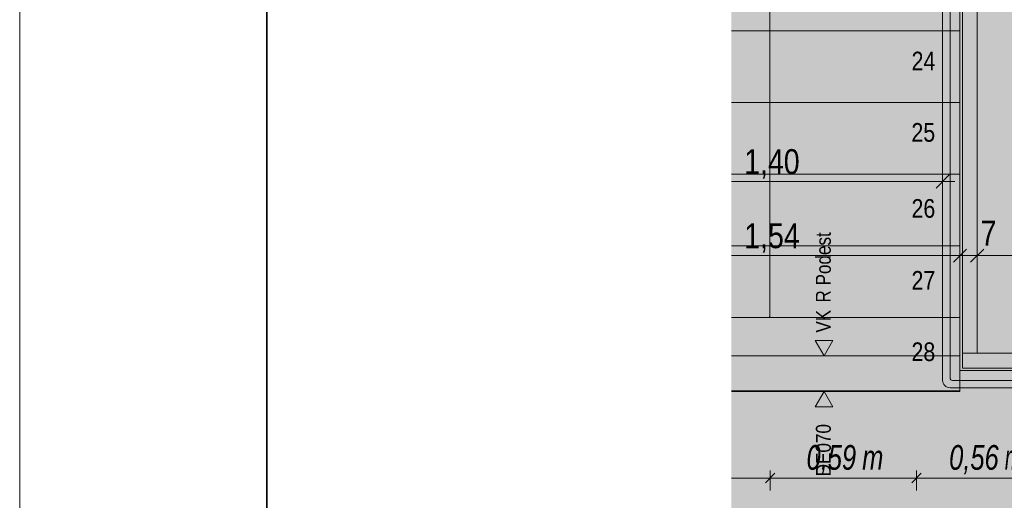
# Model space of a CAD drawing. Extents: x -620 to 3480, y 62 to 1107.
# Tile 68 of 244: x -620 to -540, y 865 to 903. Entities that reach past the tile are written whole.
import ezdxf
from ezdxf.lldxf.tags import DXFTag

# ---------------------------------------------------------------- set-up
doc = ezdxf.new("R2010")
doc.units = 0
doc.layers.get('0').update_dxf_attribs({"lineweight": 35})
for name, color, linetype, lineweight, true_color in [('30 -35 Decken- 2.1 Treppen Innen 2D', 7, 'Continuous', 9, 0x599559), ('70 -76 Bemaßung- 2 Allgemein', 9, 'Continuous', 5, 0x808080), ('E_Aussparung Bemaßung', 5, 'Continuous', 9, 0x0000ff), ('iwb_Layout BA_Markierung', 7, 'Continuous', 9, 0xbadcdc)]:
    doc.layers.add(name, color=color, linetype=linetype, lineweight=lineweight, true_color=true_color)
doc.layers.add('iwb_Plankopf Rahmen', color=7, linetype='Continuous', lineweight=35)
doc.styles.get("Standard").update_dxf_attribs({"font": 'ARIALN.TTF'})
tags = doc.linetypes.add('grob-A06G9GKW8I', pattern=[14, 3, -8, 3]).pattern_tags.tags
tags[8:9] = [DXFTag(74, 4), DXFTag(75, 0), DXFTag(340, '0'), DXFTag(46, 0.0), DXFTag(50, 0.0), DXFTag(44, 0.0), DXFTag(45, 0.0)]
tags[6:7] = [DXFTag(74, 4), DXFTag(75, 0), DXFTag(340, '0'), DXFTag(46, 0.0), DXFTag(50, 0.0), DXFTag(44, 0.0), DXFTag(45, 0.0)]
tags[4:5] = [DXFTag(74, 4), DXFTag(75, 0), DXFTag(340, '0'), DXFTag(46, 0.0), DXFTag(50, 0.0), DXFTag(44, 0.0), DXFTag(45, 0.0)]

# ---------------------------------------------------------------- blocks, each defined once
blk = doc.blocks.new('Polygon-A06G9GKL8I')
at = {"color": 0, "linetype": 'ByBlock', "lineweight": -2, "ltscale": 0.13}
blk.add_solid([(-497.792, 86.106), (-562.014, 85.935), (-497.626, 1071.512), (-562.014, 1071.512)], dxfattribs=at)
blk = doc.blocks.new('Referenz-A06G9GKX8I')
at = {"layer": '30 -35 Decken- 2.1 Treppen Innen 2D', "color": 0}
for p, q in [((-558.913, 965.757), (-558.913, 879.357)), ((-544.913, 874.257), (-544.913, 951.157)), ((-544.313, 950.957), (-544.313, 874.457)), ((-543.313, 876.457), (-543.313, 948.957)), ((-542.113, 948.957), (-542.113, 876.457)), ((-543.513, 908.357), (-543.513, 902.557)), ((-562.014, 902.557), (-543.513, 902.557)), ((-543.513, 902.557), (-543.513, 896.757)), ((-562.014, 896.757), (-543.513, 896.757)), ((-543.513, 896.757), (-543.513, 890.957)), ((-543.513, 890.957), (-562.014, 890.957)), ((-543.513, 890.957), (-543.513, 885.157)), ((-562.014, 885.157), (-543.513, 885.157)), ((-543.513, 885.157), (-543.513, 879.357)), ((-543.513, 879.357), (-562.014, 879.357)), ((-543.513, 879.357), (-543.513, 873.357)), ((-542.113, 876.457), (-543.313, 876.457)), ((-543.313, 876.457), (-528.213, 876.457)), ((-543.313, 875.257), (-543.313, 876.457)), ((-543.513, 875.057), (-543.513, 873.41)), ((-528.013, 875.057), (-543.513, 875.057)), ((-528.213, 875.257), (-543.313, 875.257)), ((-544.113, 874.257), (-527.413, 874.257)), ((-543.513, 873.41), (-562.014, 873.41)), ((-543.513, 873.357), (-562.014, 873.357)), ((-527.213, 873.657), (-544.313, 873.657))]:
    blk.add_line(p, q, dxfattribs=at)
at = {"layer": '30 -35 Decken- 2.1 Treppen Innen 2D', "color": 0, "linetype": 'Continuous', "lineweight": 5, "ltscale": 0.13}
for p, q in [((-558.913, 879.357), (-558.929, 879.421)), ((-558.929, 879.421), (-558.895, 879.42)), ((-558.895, 879.42), (-558.913, 879.357))]:
    blk.add_line(p, q, dxfattribs=at)
at = {"layer": '30 -35 Decken- 2.1 Treppen Innen 2D', "color": 0, "linetype": 'Continuous', "ltscale": 0.13}
for p, q in [((-553.801, 877.492), (-555.226, 877.492)), ((-555.226, 877.492), (-554.513, 876.257)), ((-554.513, 876.257), (-553.801, 877.492)), ((-555.226, 872.123), (-554.513, 873.357)), ((-554.513, 873.357), (-553.801, 872.123)), ((-553.801, 872.123), (-555.226, 872.123))]:
    blk.add_line(p, q, dxfattribs=at)
at = {"layer": '30 -35 Decken- 2.1 Treppen Innen 2D', "color": 0, "linetype": 'grob-A06G9GKW8I', "ltscale": 0.13}
for p, q in [((-562.014, 876.257), (-543.513, 876.257)), ((-543.513, 876.257), (-543.513, 875.057)), ((-543.513, 875.057), (-528.013, 875.057))]:
    blk.add_line(p, q, dxfattribs=at)
at = {"layer": '30 -35 Decken- 2.1 Treppen Innen 2D', "color": 0}
for centre, major_axis in [((-544.313, 874.257), (-0.6, 0)), ((-544.113, 874.457), (-0.2, 0))]:
    blk.add_ellipse(centre, major_axis=major_axis, ratio=1, start_param=0, end_param=1.570796, dxfattribs=at)
at = {"layer": '70 -76 Bemaßung- 2 Allgemein', "color": 0, "linetype": 'Continuous', "lineweight": 20, "ltscale": 0.2}
for p, q in [((-544.383, 890.888), (-545.444, 889.827)), ((-542.983, 884.888), (-544.044, 883.827)), ((-542.983, 884.888), (-544.044, 883.827)), ((-542.644, 883.827), (-541.583, 884.888)), ((-542.644, 883.827), (-541.583, 884.888))]:
    blk.add_line(p, q, dxfattribs=at)
at = {"layer": '70 -76 Bemaßung- 2 Allgemein', "color": 0, "linetype": 'Continuous', "ltscale": 0.13}
for p, q in [((-544.913, 887.857), (-544.913, 891.357)), ((-545.974, 890.357), (-562.014, 890.357)), ((-543.913, 890.357), (-545.974, 890.357)), ((-543.513, 881.857), (-543.513, 885.357)), ((-543.513, 881.857), (-543.513, 885.357)), ((-542.113, 881.857), (-542.113, 885.357)), ((-542.113, 881.857), (-542.113, 885.357)), ((-544.574, 884.357), (-562.014, 884.357)), ((-544.574, 884.357), (-545.634, 884.357)), ((-542.513, 884.357), (-544.574, 884.357)), ((-542.513, 884.357), (-544.574, 884.357)), ((-542.113, 884.357), (-543.513, 884.357)), ((-543.113, 884.357), (-541.053, 884.357)), ((-543.113, 884.357), (-541.053, 884.357)), ((-541.053, 884.357), (-539.992, 884.357)), ((-530.474, 884.357), (-541.053, 884.357))]:
    blk.add_line(p, q, dxfattribs=at)
at = {"layer": '30 -35 Decken- 2.1 Treppen Innen 2D', "color": 0, "linetype": 'ByBlock', "ltscale": 0.13, "attachment_point": 1}
for s, insert, char_height, rotation in [('{\\fArial Narrow;24}', (-547.427, 900.862), 1.51033, 0.001), ('{\\fArial Narrow;25}', (-547.442, 895.087), 1.51033, 0.001), ('{\\fArial Narrow;26}', (-547.433, 888.933), 1.51033, 0.001), ('{\\fArial Narrow;Podest}', (-555.178, 881.941), 1.20826, 90), ('{\\fArial Narrow;27}', (-547.433, 883.109), 1.51033, 0.001), ('{\\fArial Narrow;R}', (-555.178, 880.557), 1.20826, 90), ('{\\fArial Narrow;VK}', (-555.178, 878.124), 1.20826, 90), ('{\\fArial Narrow;28}', (-547.436, 877.333), 1.51033, 0.001), ('{\\fArial Narrow;DE070}', (-555.176, 866.493), 1.20826, 90)]:
    blk.add_mtext(s, dxfattribs=dict(at, insert=insert, char_height=char_height, rotation=rotation))
at = {"layer": '70 -76 Bemaßung- 2 Allgemein', "color": 0, "linetype": 'Continuous', "ltscale": 0.13, "char_height": 2.01377, "attachment_point": 1}
for s, insert in [('{\\fArial Narrow;1,40}', (-560.981, 892.973)), ('{\\fArial Narrow;1,54}', (-560.977, 886.973)), ('{\\fArial Narrow;7}', (-541.835, 887.183))]:
    blk.add_mtext(s, dxfattribs=dict(at, insert=insert))
blk = doc.blocks.new('Maß-A06G9GNP8I')
at = {"color": 0, "linetype": 'ByBlock', "lineweight": -2, "ltscale": 0.13}
for p, q in [((-559.261, 865.975), (-558.497, 866.739)), ((-558.879, 866.957), (-558.879, 865.357)), ((-558.879, 866.357), (-562.014, 866.357))]:
    blk.add_line(p, q, dxfattribs=at)
blk = doc.blocks.new('Maß-A06G9GNR8I')
at = {"color": 0, "linetype": 'ByBlock', "lineweight": -2, "ltscale": 0.13}
for p, q in [((-558.497, 866.739), (-559.261, 865.975)), ((-558.879, 866.957), (-558.879, 865.357)), ((-546.648, 866.739), (-547.412, 865.975)), ((-547.03, 866.957), (-547.03, 865.357)), ((-558.879, 866.357), (-547.03, 866.357))]:
    blk.add_line(p, q, dxfattribs=at)
at = {"color": 0, "linetype": 'ByBlock', "lineweight": -2, "ltscale": 0.13, "char_height": 2, "attachment_point": 1}
for s, insert in [('{\\W0.9;\\fArial Narrow|b0|i1;0,59 }', (-555.932, 869.024)), ('{\\W0.9;\\fArial Narrow|b0|i1;m}', (-551.428, 869.024))]:
    blk.add_mtext(s, dxfattribs=dict(at, insert=insert))
blk = doc.blocks.new('Maß-A06G9GNT8I')
at = {"color": 0, "linetype": 'ByBlock', "lineweight": -2, "ltscale": 0.13}
for p, q in [((-547.412, 865.975), (-546.648, 866.739)), ((-547.03, 866.957), (-547.03, 865.357)), ((-536.167, 865.975), (-535.403, 866.739)), ((-535.785, 865.757), (-535.785, 867.357)), ((-535.785, 866.357), (-547.03, 866.357))]:
    blk.add_line(p, q, dxfattribs=at)
at = {"color": 0, "linetype": 'ByBlock', "lineweight": -2, "ltscale": 0.13, "char_height": 2, "attachment_point": 1}
for s, insert in [('{\\W0.9;\\fArial Narrow|b0|i1;0,56 }', (-544.385, 869.024)), ('{\\W0.9;\\fArial Narrow|b0|i1;m}', (-539.881, 869.024))]:
    blk.add_mtext(s, dxfattribs=dict(at, insert=insert))

msp = doc.modelspace()

# ---------------------------------------------------------------- linework, layer by layer
at = {"layer": 'iwb_Plankopf Rahmen', "color": 8, "lineweight": 13, "ltscale": 0.13, "true_color": 0x808080}
msp.add_lwpolyline([(300.353, 62.433), (-619.647, 62.433), (-619.647, 1107.433), (300.353, 1107.433), (300.353, 62.433)], close=True, dxfattribs=at)
at = {"layer": 'iwb_Plankopf Rahmen', "ltscale": 0.35}
msp.add_lwpolyline([(-599.647, 67.433), (-599.647, 1102.433), (295.353, 1102.433), (295.353, 67.433), (-599.647, 67.433)], close=True, dxfattribs=at)

# ---------------------------------------------------------------- block references
at = {"color": 8, "lineweight": 25, "ltscale": 0.25, "true_color": 0x808080}
msp.add_blockref('Referenz-A06G9GKX8I', (0, 0), dxfattribs=at)
at = {"layer": 'E_Aussparung Bemaßung', "ltscale": 0.13}
for name in ['Maß-A06G9GNR8I', 'Maß-A06G9GNT8I', 'Maß-A06G9GNP8I']:
    msp.add_blockref(name, (0, 0), dxfattribs=at)
at = {"layer": 'iwb_Layout BA_Markierung', "ltscale": 0.13}
msp.add_blockref('Polygon-A06G9GKL8I', (0, 0), dxfattribs=at)

doc.saveas('drawing.dxf')
